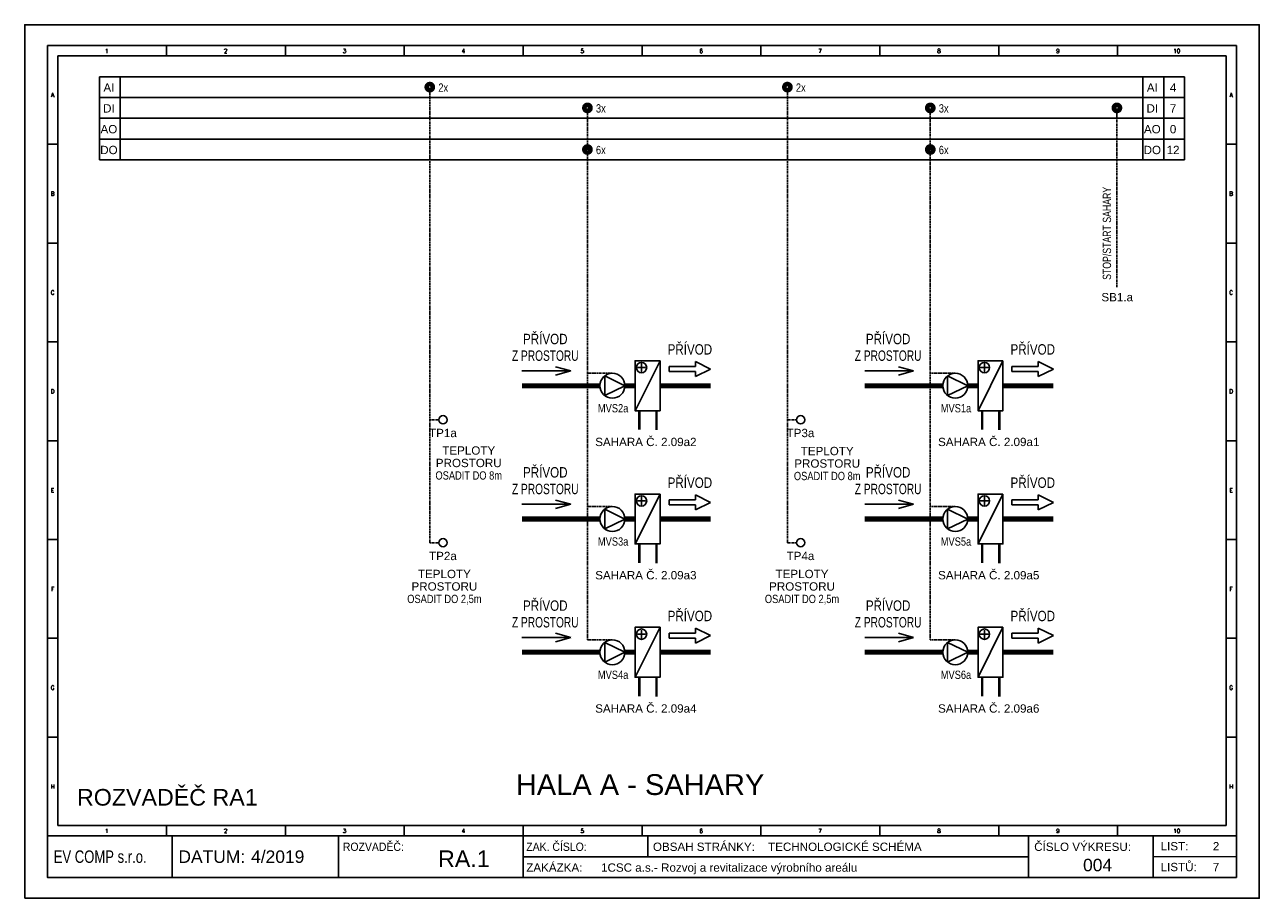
# Model space of a CAD drawing. Header units: millimetres. Extents: x 16 to 2801, y 7797 to 8217.
# Tile 2 of 18: x 289 to 586, y 7875 to 8085. Entities that reach past the tile are written whole.
import ezdxf
from ezdxf.enums import TextEntityAlignment as Align

# ---------------------------------------------------------------- set-up
doc = ezdxf.new("R2010")
doc.units = ezdxf.units.MM
doc.linetypes.add('ČÁRKOVANÁ2', pattern=[0.375, 0.25, -0.125])
for name, color, linetype in [('Přístroje MaR', 1, 'Continuous'), ('Přístroje VZT', 5, 'Continuous'), ('Výkres', 4, 'Continuous')]:
    doc.layers.add(name, color=color, linetype=linetype)
doc.layers.add('Výkres netisk', color=7, linetype='Continuous', plot=False)
doc.styles.add('ROMANS', font='romans.shx', dxfattribs={"width": 0.8})
doc.styles.get("Standard").update_dxf_attribs({"font": 'arial.ttf'})

msp = doc.modelspace()

# ---------------------------------------------------------------- linework, layer by layer
at = {"layer": 'Přístroje MaR', "linetype": 'ČÁRKOVANÁ2'}
for p, q in [((386.12, 7960.43, 62407.63), (386.12, 8069.93, 62407.63)), ((472.14, 7960.43, 62407.63), (472.14, 8069.93, 62407.63)), ((424.04, 7937.08, 62252), (424.04, 8064.96, 62252)), ((506.52, 7937.08, 62252), (506.52, 8064.96, 62252)), ((551.42, 8021.82, 62252), (551.42, 8064.99, 62252)), ((424.04, 8001.16, 62252), (430.06, 8001.16, 62252)), ((506.52, 8001.16, 62252), (512.54, 8001.16, 62252)), ((386.12, 7989.98, 62407.63), (388.3, 7989.98, 62407.63)), ((472.14, 7989.98, 62407.63), (474.33, 7989.98, 62407.63)), ((424.04, 7969.12, 62252), (430.06, 7969.12, 62252)), ((506.52, 7969.12, 62252), (512.54, 7969.12, 62252)), ((386.12, 7960.43, 62407.63), (388.3, 7960.43, 62407.63)), ((472.14, 7960.43, 62407.63), (474.33, 7960.43, 62407.63)), ((424.04, 7937.08, 62252), (430.06, 7937.08, 62252)), ((506.52, 7937.08, 62252), (512.54, 7937.08, 62252))]:
    msp.add_line(p, q, dxfattribs=at)
at = {"layer": 'Přístroje MaR'}
for points, elevation in [([(385.39, 8069.94, 1.12, 1.12, 1), (386.85, 8069.94, 1.12, 1.12, 1)], 62407.63), ([(471.41, 8069.94, 1.12, 1.12, 1), (472.88, 8069.94, 1.12, 1.12, 1)], 62407.63), ([(423.31, 8064.94, 1.12, 1.12, 1), (424.78, 8064.94, 1.12, 1.12, 1)], 62252), ([(505.79, 8064.94, 1.12, 1.12, 1), (507.26, 8064.94, 1.12, 1.12, 1)], 62252), ([(550.68, 8064.94, 1.12, 1.12, 1), (552.15, 8064.94, 1.12, 1.12, 1)], 62252), ([(423.31, 8054.94, 1.12, 1.12, 1), (424.78, 8054.94, 1.12, 1.12, 1)], 62252), ([(505.79, 8054.94, 1.12, 1.12, 1), (507.26, 8054.94, 1.12, 1.12, 1)], 62252)]:
    msp.add_lwpolyline(points, format="xyseb", close=True, dxfattribs=dict(at, elevation=elevation))
for centre in [(389.3, 7989.98, 62407.63), (475.33, 7989.98, 62407.63), (389.3, 7960.43, 62407.63), (475.33, 7960.43, 62407.63)]:
    msp.add_circle(centre, 1, dxfattribs=at)
at = {"layer": 'Přístroje VZT'}
for p, q in [((441.52, 8004.16, 62252), (435.52, 7992.16, 62252)), ((524, 8004.16, 62252), (518, 7992.16, 62252)), ((408.27, 8001.71, 62252), (420.01, 8001.71, 62252)), ((416.37, 8002.72, 62252), (420.01, 8001.71, 62252)), ((416.37, 8000.7, 62252), (420.01, 8001.71, 62252)), ((436.05, 8002.51, 62252), (438.05, 8002.51, 62252)), ((437.05, 8001.51, 62252), (437.05, 8003.51, 62252)), ((443.67, 8002.77, 62252), (443.67, 8001.56, 62252)), ((443.67, 8002.77, 62252), (450.03, 8002.77, 62252)), ((443.67, 8001.56, 62252), (450.03, 8001.56, 62252)), ((450.03, 8003.99, 62252), (450.03, 8002.77, 62252)), ((450.03, 8003.99, 62252), (453.67, 8002.16, 62252)), ((453.67, 8002.16, 62252), (450.03, 8000.34, 62252)), ((450.03, 8001.56, 62252), (450.03, 8000.34, 62252)), ((490.75, 8001.71, 62252), (502.49, 8001.71, 62252)), ((498.85, 8002.72, 62252), (502.49, 8001.71, 62252)), ((498.85, 8000.7, 62252), (502.49, 8001.71, 62252)), ((518.53, 8002.51, 62252), (520.53, 8002.51, 62252)), ((519.53, 8001.51, 62252), (519.53, 8003.51, 62252)), ((526.15, 8002.77, 62252), (526.15, 8001.56, 62252)), ((526.15, 8002.77, 62252), (532.51, 8002.77, 62252)), ((526.15, 8001.56, 62252), (532.51, 8001.56, 62252)), ((532.51, 8003.99, 62252), (532.51, 8002.77, 62252)), ((532.51, 8003.99, 62252), (536.15, 8002.16, 62252)), ((536.15, 8002.16, 62252), (532.51, 8000.34, 62252)), ((532.51, 8001.56, 62252), (532.51, 8000.34, 62252)), ((428.19, 8000.5, 62252), (428.19, 7995.82, 62252)), ((433.06, 7998.16, 62252), (428.19, 8000.5, 62252)), ((510.67, 8000.5, 62252), (510.67, 7995.82, 62252)), ((515.54, 7998.16, 62252), (510.67, 8000.5, 62252)), ((433.06, 7998.16, 62252), (428.19, 7995.82, 62252)), ((515.54, 7998.16, 62252), (510.67, 7995.82, 62252)), ((441.52, 7972.12, 62252), (435.52, 7960.12, 62252)), ((450.03, 7971.95, 62252), (450.03, 7970.73, 62252)), ((450.03, 7971.95, 62252), (453.67, 7970.12, 62252)), ((524, 7972.12, 62252), (518, 7960.12, 62252)), ((532.51, 7971.95, 62252), (532.51, 7970.73, 62252)), ((532.51, 7971.95, 62252), (536.15, 7970.12, 62252)), ((408.27, 7969.67, 62252), (420.01, 7969.67, 62252)), ((416.37, 7970.68, 62252), (420.01, 7969.67, 62252)), ((416.37, 7968.66, 62252), (420.01, 7969.67, 62252)), ((436.05, 7970.47, 62252), (438.05, 7970.47, 62252)), ((437.05, 7969.47, 62252), (437.05, 7971.47, 62252)), ((443.67, 7970.73, 62252), (443.67, 7969.52, 62252)), ((443.67, 7970.73, 62252), (450.03, 7970.73, 62252)), ((443.67, 7969.52, 62252), (450.03, 7969.52, 62252)), ((453.67, 7970.12, 62252), (450.03, 7968.3, 62252)), ((450.03, 7969.52, 62252), (450.03, 7968.3, 62252)), ((490.75, 7969.67, 62252), (502.49, 7969.67, 62252)), ((498.85, 7970.68, 62252), (502.49, 7969.67, 62252)), ((498.85, 7968.66, 62252), (502.49, 7969.67, 62252)), ((518.53, 7970.47, 62252), (520.53, 7970.47, 62252)), ((519.53, 7969.47, 62252), (519.53, 7971.47, 62252)), ((526.15, 7970.73, 62252), (526.15, 7969.52, 62252)), ((526.15, 7970.73, 62252), (532.51, 7970.73, 62252)), ((526.15, 7969.52, 62252), (532.51, 7969.52, 62252)), ((536.15, 7970.12, 62252), (532.51, 7968.3, 62252)), ((532.51, 7969.52, 62252), (532.51, 7968.3, 62252)), ((428.19, 7968.46, 62252), (428.19, 7963.78, 62252)), ((433.06, 7966.12, 62252), (428.19, 7968.46, 62252)), ((433.06, 7966.12, 62252), (428.19, 7963.78, 62252)), ((510.67, 7968.46, 62252), (510.67, 7963.78, 62252)), ((515.54, 7966.12, 62252), (510.67, 7968.46, 62252)), ((515.54, 7966.12, 62252), (510.67, 7963.78, 62252)), ((441.52, 7940.08, 62252), (435.52, 7928.08, 62252)), ((437.05, 7937.43, 62252), (437.05, 7939.43, 62252)), ((450.03, 7939.9, 62252), (450.03, 7938.69, 62252)), ((450.03, 7939.9, 62252), (453.67, 7938.08, 62252)), ((524, 7940.08, 62252), (518, 7928.08, 62252)), ((519.53, 7937.43, 62252), (519.53, 7939.43, 62252)), ((532.51, 7939.9, 62252), (532.51, 7938.69, 62252)), ((532.51, 7939.9, 62252), (536.15, 7938.08, 62252)), ((408.27, 7937.63, 62252), (420.01, 7937.63, 62252)), ((416.37, 7938.64, 62252), (420.01, 7937.63, 62252)), ((416.37, 7936.62, 62252), (420.01, 7937.63, 62252)), ((428.19, 7936.42, 62252), (428.19, 7931.74, 62252)), ((433.06, 7934.08, 62252), (428.19, 7936.42, 62252)), ((436.05, 7938.43, 62252), (438.05, 7938.43, 62252)), ((443.67, 7938.69, 62252), (443.67, 7937.47, 62252)), ((443.67, 7938.69, 62252), (450.03, 7938.69, 62252)), ((443.67, 7937.47, 62252), (450.03, 7937.47, 62252)), ((453.67, 7938.08, 62252), (450.03, 7936.26, 62252)), ((450.03, 7937.47, 62252), (450.03, 7936.26, 62252)), ((490.75, 7937.63, 62252), (502.49, 7937.63, 62252)), ((498.85, 7938.64, 62252), (502.49, 7937.63, 62252)), ((498.85, 7936.62, 62252), (502.49, 7937.63, 62252)), ((510.67, 7936.42, 62252), (510.67, 7931.74, 62252)), ((515.54, 7934.08, 62252), (510.67, 7936.42, 62252)), ((518.53, 7938.43, 62252), (520.53, 7938.43, 62252)), ((526.15, 7938.69, 62252), (526.15, 7937.47, 62252)), ((526.15, 7938.69, 62252), (532.51, 7938.69, 62252)), ((526.15, 7937.47, 62252), (532.51, 7937.47, 62252)), ((536.15, 7938.08, 62252), (532.51, 7936.26, 62252)), ((532.51, 7937.47, 62252), (532.51, 7936.26, 62252)), ((433.06, 7934.08, 62252), (428.19, 7931.74, 62252)), ((515.54, 7934.08, 62252), (510.67, 7931.74, 62252))]:
    msp.add_line(p, q, dxfattribs=at)
at = {"layer": 'Přístroje VZT', "elevation": 62252}
for points in [[(441.52, 8004.16), (435.52, 8004.16), (435.52, 7992.16), (441.52, 7992.16)], [(524, 8004.16), (518, 8004.16), (518, 7992.16), (524, 7992.16)], [(441.52, 7972.12), (435.52, 7972.12), (435.52, 7960.12), (441.52, 7960.12)], [(524, 7972.12), (518, 7972.12), (518, 7960.12), (524, 7960.12)], [(441.52, 7940.08), (435.52, 7940.08), (435.52, 7928.08), (441.52, 7928.08)], [(524, 7940.08), (518, 7940.08), (518, 7928.08), (524, 7928.08)]]:
    msp.add_lwpolyline(points, close=True, dxfattribs=at)
for points in [[(427.06, 7998.16, 1.22, 1.22, 0), (408.27, 7998.16, 0, 0, 0)], [(435.52, 7998.16, 1.22, 1.22, 0), (433.06, 7998.16, 0, 0, 0)], [(453.67, 7998.16, 1.22, 1.22, 0), (441.52, 7998.16, 0, 0, 0)], [(509.54, 7998.16, 1.22, 1.22, 0), (490.75, 7998.16, 0, 0, 0)], [(518, 7998.16, 1.22, 1.22, 0), (515.54, 7998.16, 0, 0, 0)], [(536.15, 7998.16, 1.22, 1.22, 0), (524, 7998.16, 0, 0, 0)], [(427.06, 7966.12, 1.22, 1.22, 0), (408.27, 7966.12, 0, 0, 0)], [(435.52, 7966.12, 1.22, 1.22, 0), (433.06, 7966.12, 0, 0, 0)], [(453.67, 7966.12, 1.22, 1.22, 0), (441.52, 7966.12, 0, 0, 0)], [(509.54, 7966.12, 1.22, 1.22, 0), (490.75, 7966.12, 0, 0, 0)], [(518, 7966.12, 1.22, 1.22, 0), (515.54, 7966.12, 0, 0, 0)], [(536.15, 7966.12, 1.22, 1.22, 0), (524, 7966.12, 0, 0, 0)], [(427.06, 7934.08, 1.22, 1.22, 0), (408.27, 7934.08, 0, 0, 0)], [(435.52, 7934.08, 1.22, 1.22, 0), (433.06, 7934.08, 0, 0, 0)], [(453.67, 7934.08, 1.22, 1.22, 0), (441.52, 7934.08, 0, 0, 0)], [(509.54, 7934.08, 1.22, 1.22, 0), (490.75, 7934.08, 0, 0, 0)], [(518, 7934.08, 1.22, 1.22, 0), (515.54, 7934.08, 0, 0, 0)], [(536.15, 7934.08, 1.22, 1.22, 0), (524, 7934.08, 0, 0, 0)]]:
    msp.add_lwpolyline(points, format="xyseb", dxfattribs=at)
at = {"layer": 'Přístroje VZT', "linetype": 'ČÁRKOVANÁ2', "lineweight": 0, "elevation": 62252}
for points in [[(436.54, 7987.56, 0.6, 0.6, 0), (436.54, 7992.16, 0, 0, 0)], [(519.02, 7987.56, 0.6, 0.6, 0), (519.02, 7992.16, 0, 0, 0)], [(436.54, 7955.52, 0.6, 0.6, 0), (436.54, 7960.12, 0, 0, 0)], [(519.02, 7955.52, 0.6, 0.6, 0), (519.02, 7960.12, 0, 0, 0)], [(436.54, 7923.48, 0.6, 0.6, 0), (436.54, 7928.08, 0, 0, 0)], [(519.02, 7923.48, 0.6, 0.6, 0), (519.02, 7928.08, 0, 0, 0)]]:
    msp.add_lwpolyline(points, format="xyseb", dxfattribs=at)
at = {"layer": 'Přístroje VZT', "linetype": 'Continuous', "lineweight": 0, "elevation": 62252}
for points in [[(440.66, 7987.51, 0.6, 0.6, 0), (440.66, 7992.16, 0, 0, 0)], [(523.14, 7987.51, 0.6, 0.6, 0), (523.14, 7992.16, 0, 0, 0)], [(440.66, 7955.47, 0.6, 0.6, 0), (440.66, 7960.12, 0, 0, 0)], [(523.14, 7955.47, 0.6, 0.6, 0), (523.14, 7960.12, 0, 0, 0)], [(440.66, 7923.43, 0.6, 0.6, 0), (440.66, 7928.08, 0, 0, 0)], [(523.14, 7923.43, 0.6, 0.6, 0), (523.14, 7928.08, 0, 0, 0)]]:
    msp.add_lwpolyline(points, format="xyseb", dxfattribs=at)
at = {"layer": 'Přístroje VZT'}
for centre, radius in [((437.05, 8002.51, 62252), 1.25), ((519.53, 8002.51, 62252), 1.25), ((430.06, 7998.16, 62252), 3), ((512.54, 7998.16, 62252), 3), ((437.05, 7970.47, 62252), 1.25), ((519.53, 7970.47, 62252), 1.25), ((430.06, 7966.12, 62252), 3), ((512.54, 7966.12, 62252), 3), ((437.05, 7938.43, 62252), 1.25), ((519.53, 7938.43, 62252), 1.25), ((430.06, 7934.08, 62252), 3), ((512.54, 7934.08, 62252), 3)]:
    msp.add_circle(centre, radius, dxfattribs=at)
at = {"layer": 'Výkres'}
for p, q in [((294.17, 8079.94, 62252), (322.77, 8079.94, 62252)), ((294.17, 8079.94, 62252), (294.17, 8056.19, 62252)), ((294.17, 8079.94, 62252), (294.17, 8051.34, 62252)), ((294.17, 8079.94, 62252), (294.17, 8074.94, 62252)), ((294.17, 8079.94, 62252), (299.17, 8079.94, 62252)), ((322.77, 8079.94, 62252), (351.37, 8079.94, 62252)), ((322.77, 8079.94, 62252), (322.77, 8077.44, 62252)), ((351.37, 8079.94, 62252), (351.37, 8077.44, 62252)), ((379.97, 8079.94, 62252), (379.97, 8077.44, 62252)), ((408.57, 8079.94, 62252), (408.57, 8077.44, 62252)), ((437.17, 8079.94, 62252), (437.17, 8077.44, 62252)), ((465.77, 8079.94, 62252), (465.77, 8077.44, 62252)), ((494.37, 8079.94, 62252), (494.37, 8077.44, 62252)), ((522.97, 8079.94, 62252), (522.97, 8077.44, 62252)), ((551.57, 8079.94, 62252), (551.57, 8077.44, 62252)), ((580.17, 8079.94, 62252), (575.17, 8079.94, 62252)), ((296.67, 8077.44, 62252), (577.67, 8077.44, 62252)), ((296.67, 8077.44, 62252), (296.67, 7892.44, 62252)), ((577.67, 8077.44, 62252), (577.67, 7892.44, 62252)), ((306.67, 8072.44, 62252), (567.67, 8072.44, 62252)), ((306.67, 8052.44, 62252), (306.67, 8072.44, 62252)), ((311.67, 8052.44, 62252), (311.67, 8072.44, 62252)), ((557.67, 8072.44, 62252), (557.67, 8052.44, 62252)), ((562.67, 8072.44, 62252), (562.67, 8052.44, 62252)), ((567.67, 8072.44, 62252), (567.67, 8072.44, 62252)), ((567.67, 8072.44, 62252), (567.67, 8052.44, 62252)), ((306.67, 8067.44, 62252), (567.67, 8067.44, 62252)), ((306.67, 8062.44, 62252), (567.67, 8062.44, 62252)), ((294.17, 8056.19, 62252), (296.67, 8056.19, 62252)), ((306.67, 8057.44, 62252), (567.67, 8057.44, 62252)), ((577.67, 8056.19, 62252), (580.17, 8056.19, 62252)), ((306.67, 8052.44, 62252), (567.67, 8052.44, 62252)), ((294.17, 8032.44, 62252), (296.67, 8032.44, 62252)), ((577.67, 8032.44, 62252), (580.17, 8032.44, 62252)), ((294.17, 8008.69, 62252), (296.67, 8008.69, 62252)), ((577.67, 8008.69, 62252), (580.17, 8008.69, 62252)), ((294.17, 7984.94, 62252), (296.67, 7984.94, 62252)), ((577.67, 7984.94, 62252), (580.17, 7984.94, 62252)), ((294.17, 7961.19, 62252), (296.67, 7961.19, 62252)), ((577.67, 7961.19, 62252), (580.17, 7961.19, 62252)), ((294.17, 7937.44, 62252), (296.67, 7937.44, 62252)), ((577.67, 7937.44, 62252), (580.17, 7937.44, 62252)), ((577.67, 7937.44, 62252), (580.17, 7937.44, 62252)), ((294.17, 7889.94, 62252), (294.17, 7927.94, 62252)), ((294.17, 7889.94, 62252), (294.17, 7927.94, 62252)), ((294.17, 7913.69, 62252), (296.67, 7913.69, 62252)), ((577.67, 7913.69, 62252), (580.17, 7913.69, 62252)), ((577.67, 7892.44, 62252), (296.67, 7892.44, 62252)), ((322.77, 7892.44, 62252), (322.77, 7889.94, 62252)), ((351.37, 7892.44, 62252), (351.37, 7889.94, 62252)), ((379.97, 7892.44, 62252), (379.97, 7889.94, 62252)), ((408.57, 7892.44, 62252), (408.57, 7889.94, 62252)), ((437.17, 7892.44, 62252), (437.17, 7889.94, 62252)), ((465.77, 7892.44, 62252), (465.77, 7889.94, 62252)), ((494.37, 7892.44, 62252), (494.37, 7889.94, 62252)), ((522.97, 7892.44, 62252), (522.97, 7889.94, 62252)), ((551.57, 7892.44, 62252), (551.57, 7889.94, 62252)), ((294.17, 7889.94, 62252), (580.17, 7889.94, 62252)), ((294.17, 7889.94, 62252), (329.92, 7889.94, 62252)), ((324.17, 7879.94, 62252), (324.17, 7889.94, 62252)), ((364.17, 7879.94, 62252), (364.17, 7889.94, 62252)), ((408.57, 7879.94, 62252), (408.57, 7889.94, 62252)), ((438.57, 7884.94, 62252), (438.57, 7889.94, 62252)), ((530.17, 7879.94, 62252), (530.17, 7889.94, 62252)), ((560.17, 7879.94, 62252), (560.17, 7889.94, 62252)), ((530.17, 7884.94, 62252), (408.57, 7884.94, 62252)), ((560.17, 7884.94, 62252), (580.17, 7884.96, 62252))]:
    msp.add_line(p, q, dxfattribs=at)
at = {"layer": 'Výkres', "elevation": 62252}
msp.add_lwpolyline([(580.17, 7879.94), (294.17, 7879.94), (294.17, 8079.94), (580.17, 8079.94), (580.17, 7879.94)], close=True, dxfattribs=at)
at = {"layer": 'Výkres netisk', "color": 7, "elevation": 62252}
msp.add_lwpolyline([(288.67, 7874.94), (585.67, 7874.94), (585.67, 8084.94), (288.67, 8084.94)], close=True, dxfattribs=at)

# ---------------------------------------------------------------- texts
at = {"layer": 'Přístroje MaR', "width": 0.75}
msp.add_text('STOP/START SAHARY', height=2, rotation=90, dxfattribs=at).set_placement((550.01, 8023.61, 62252))
at = {"layer": 'Přístroje MaR'}
for s, p in [('SB1.a', (551.49, 8018.45, 62252)), ('TP1a', (389.28, 7985.8, 62407.63)), ('TP3a', (475.3, 7985.8, 62407.63)), ('TEPLOTY', (395.49, 7981.59, 62252)), ('TEPLOTY', (481.72, 7981.46, 62252)), ('PROSTORU', (395.49, 7978.59, 62252)), ('PROSTORU', (481.72, 7978.46, 62252)), ('TP2a', (389.28, 7956.24, 62407.63)), ('TP4a', (475.3, 7956.24, 62407.63)), ('TEPLOTY', (389.63, 7951.91, 62252)), ('TEPLOTY', (475.66, 7951.91, 62252)), ('PROSTORU', (389.63, 7948.91, 62252)), ('PROSTORU', (475.66, 7948.91, 62252))]:
    msp.add_text(s, height=2, dxfattribs=at).set_placement(p, align=Align.CENTER)
at = {"layer": 'Přístroje MaR', "width": 0.8}
for s, p in [('MVS2a', (430.22, 7991.75, 62252)), ('MVS1a', (512.7, 7991.75, 62252)), ('OSADIT DO 8m', (395.49, 7975.59, 62252)), ('OSADIT DO 8m', (481.72, 7975.46, 62252)), ('MVS3a', (430.22, 7959.71, 62252)), ('MVS5a', (512.7, 7959.71, 62252)), ('OSADIT DO 2,5m', (389.63, 7945.91, 62252)), ('OSADIT DO 2,5m', (475.66, 7945.91, 62252)), ('MVS4a', (430.22, 7927.67, 62252)), ('MVS6a', (512.7, 7927.67, 62252))]:
    msp.add_text(s, height=2, dxfattribs=at).set_placement(p, align=Align.CENTER)
at = {"layer": 'Přístroje MaR'}
for s, p in [('SAHARA Č. 2.09a2', (450.29, 7983.65, 62252)), ('SAHARA Č. 2.09a1', (532.77, 7983.65, 62252)), ('SAHARA Č. 2.09a3', (450.29, 7951.61, 62252)), ('SAHARA Č. 2.09a5', (532.77, 7951.61, 62252)), ('SAHARA Č. 2.09a4', (450.29, 7919.57, 62252)), ('SAHARA Č. 2.09a6', (532.77, 7919.57, 62252))]:
    msp.add_text(s, height=2, dxfattribs=at).set_placement(p, align=Align.RIGHT)
at = {"layer": 'Přístroje VZT'}
for s, width, p in [('PŘÍVOD', 0.8, (413.9, 8008.14, 62252)), ('PŘÍVOD', 0.8, (413.9, 8008.14, 62252)), ('PŘÍVOD', 0.8, (496.38, 8008.14, 62252)), ('PŘÍVOD', 0.8, (496.38, 8008.14, 62252)), ('PŘÍVOD', 0.8, (448.69, 8005.64, 62252)), ('PŘÍVOD', 0.8, (531.17, 8005.64, 62252)), ('Z PROSTORU', 0.7, (413.9, 8004.14, 62252)), ('Z PROSTORU', 0.7, (496.38, 8004.14, 62252)), ('PŘÍVOD', 0.8, (413.9, 7976.09, 62252)), ('PŘÍVOD', 0.8, (413.9, 7976.09, 62252)), ('PŘÍVOD', 0.8, (496.38, 7976.09, 62252)), ('PŘÍVOD', 0.8, (496.38, 7976.09, 62252)), ('Z PROSTORU', 0.7, (413.9, 7972.09, 62252)), ('PŘÍVOD', 0.8, (448.69, 7973.6, 62252)), ('Z PROSTORU', 0.7, (496.38, 7972.09, 62252)), ('PŘÍVOD', 0.8, (531.17, 7973.6, 62252)), ('PŘÍVOD', 0.8, (413.9, 7944.05, 62252)), ('PŘÍVOD', 0.8, (413.9, 7944.05, 62252)), ('PŘÍVOD', 0.8, (448.69, 7941.56, 62252)), ('PŘÍVOD', 0.8, (496.38, 7944.05, 62252)), ('PŘÍVOD', 0.8, (496.38, 7944.05, 62252)), ('PŘÍVOD', 0.8, (531.17, 7941.56, 62252)), ('Z PROSTORU', 0.7, (413.9, 7940.05, 62252)), ('Z PROSTORU', 0.7, (496.38, 7940.05, 62252))]:
    msp.add_text(s, height=2.5, dxfattribs=dict(at, width=width)).set_placement(p, align=Align.CENTER)
at = {"layer": 'Přístroje VZT', "color": 1}
msp.add_text('HALA A - SAHARY', height=5, dxfattribs=at).set_placement((436.71, 7899.77, 62252), align=Align.CENTER)
at = {"layer": 'Výkres', "style": 'ROMANS'}
for s, p in [('1', (308.4, 8078.14, 62252)), ('2', (337, 8078.14, 62252)), ('3', (365.6, 8078.14, 62252)), ('4', (394.2, 8078.14, 62252)), ('5', (422.8, 8078.14, 62252)), ('6', (451.4, 8078.14, 62252)), ('7', (480, 8078.14, 62252)), ('8', (508.6, 8078.14, 62252)), ('9', (537.2, 8078.14, 62252)), ('10', (565.8, 8078.14, 62252)), ('A', (295.39, 8067.56, 62252)), ('A', (578.89, 8067.56, 62252)), ('B', (295.39, 8043.81, 62252)), ('B', (578.89, 8043.81, 62252)), ('C', (295.39, 8020.06, 62252)), ('C', (578.89, 8020.06, 62252)), ('D', (295.39, 7996.31, 62252)), ('D', (578.89, 7996.31, 62252)), ('E', (295.39, 7972.56, 62252)), ('E', (578.89, 7972.56, 62252)), ('F', (295.39, 7948.81, 62252)), ('F', (578.89, 7948.81, 62252)), ('G', (295.39, 7925.06, 62252)), ('G', (578.89, 7925.06, 62252)), ('H', (295.39, 7901.31, 62252)), ('H', (578.89, 7901.31, 62252)), ('1', (308.4, 7890.64, 62252)), ('2', (337, 7890.64, 62252)), ('3', (365.6, 7890.64, 62252)), ('4', (394.2, 7890.64, 62252)), ('5', (422.8, 7890.64, 62252)), ('6', (451.4, 7890.64, 62252)), ('7', (480, 7890.64, 62252)), ('8', (508.6, 7890.64, 62252)), ('9', (537.2, 7890.64, 62252)), ('10', (565.8, 7890.64, 62252))]:
    msp.add_text(s, height=1, dxfattribs=at).set_placement(p, align=Align.CENTER)
at = {"layer": 'Výkres'}
for s, height, p in [('AI', 2, (308.93, 8068.83, 62252)), ('AI', 2, (559.93, 8068.83, 62252)), ('4', 2, (564.93, 8068.83, 62252)), ('DI', 2, (308.93, 8063.83, 62252)), ('DI', 2, (559.93, 8063.83, 62252)), ('7', 2, (564.93, 8063.83, 62252)), ('AO', 2, (308.93, 8058.83, 62252)), ('AO', 2, (559.93, 8058.83, 62252)), ('0', 2, (564.93, 8058.83, 62252)), ('DO', 2, (308.93, 8053.83, 62252)), ('DO', 2, (559.93, 8053.83, 62252)), ('12', 2, (564.93, 8053.83, 62252)), ('2', 2, (575.27, 7886.46, 62252)), ('RA.1', 4, (394.32, 7882.45, 62252)), ('004', 3, (546.77, 7881.44, 62252)), ('7', 2, (575.27, 7881.46, 62252))]:
    msp.add_text(s, height=height, dxfattribs=at).set_placement(p, align=Align.CENTER)
at = {"layer": 'Výkres', "width": 0.8}
for s, p in [('2x', (389.35, 8068.83, 62407.63)), ('2x', (475.37, 8068.83, 62407.63)), ('3x', (427.27, 8063.83, 62252)), ('3x', (509.75, 8063.83, 62252)), ('6x', (427.27, 8053.83, 62252)), ('6x', (509.75, 8053.83, 62252))]:
    msp.add_text(s, height=2, dxfattribs=at).set_placement(p, align=Align.CENTER)
at = {"layer": 'Výkres'}
for s, height, p in [('ROZVADĚČ RA1', 4, (301.25, 7897.22, 62252)), ('OBSAH STRÁNKY: ', 2, (439.8, 7886.33, 62252)), ('TECHNOLOGICKÉ SCHÉMA', 2, (467.5, 7886.33, 62252)), ('ČÍSLO VÝKRESU:', 2, (531.52, 7886.33, 62252)), ('LIST:', 2, (561.93, 7886.46, 62252)), ('DATUM:', 3, (325.65, 7883.45, 62252)), ('4/2019', 3, (343.13, 7883.45, 62252)), ('ZAKÁZKA:', 2, (409.33, 7881.33, 62252)), ('1CSC a.s.- Rozvoj a revitalizace výrobního areálu', 2, (427.32, 7881.33, 62252)), ('LISTŮ:', 2, (561.93, 7881.46, 62252))]:
    msp.add_text(s, height=height, dxfattribs=at).set_placement(p)
for s, height, width, p in [('ROZVADĚČ:', 2, 0.9, (365.21, 7886.33, 62252)), ('ZAK. ČÍSLO:', 2, 0.9, (409.33, 7886.33, 62252)), ('EV COMP s.r.o.', 3, 0.75, (295.65, 7883.45, 62252))]:
    msp.add_text(s, height=height, dxfattribs=dict(at, width=width)).set_placement(p)

doc.saveas('drawing.dxf')
